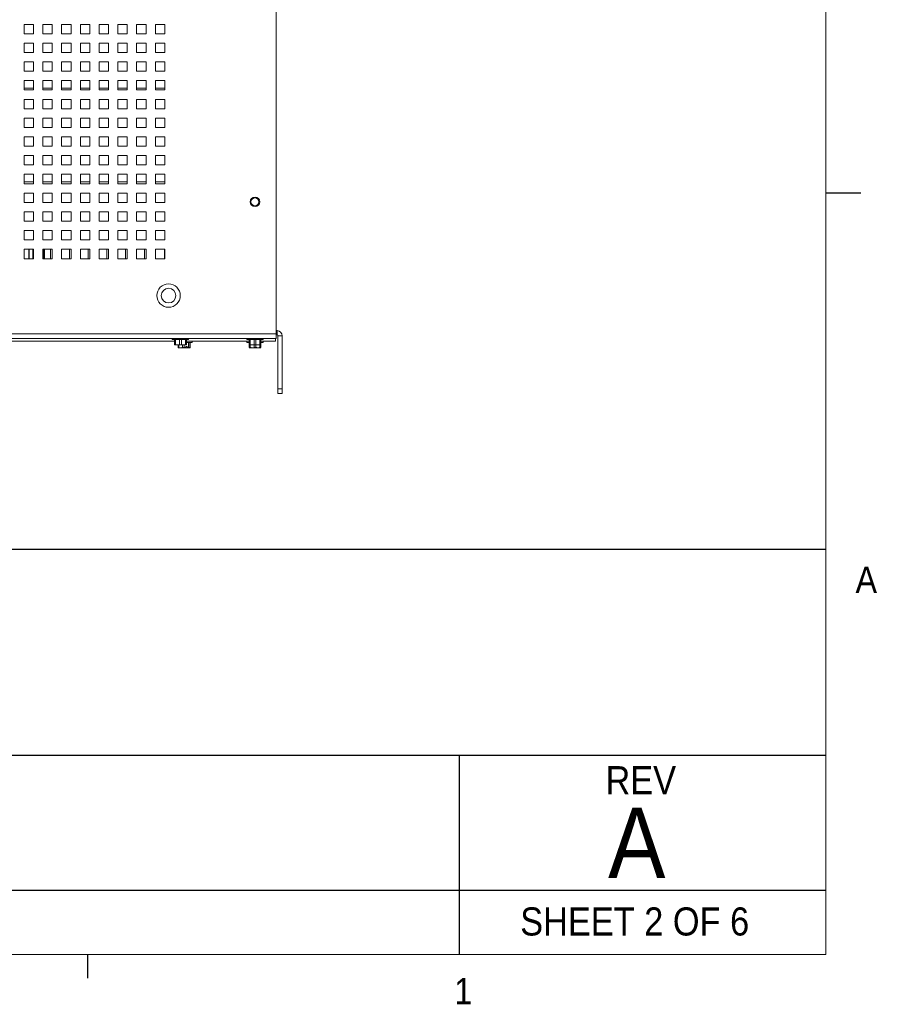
# Paper-space layout '2' of a CAD drawing. Header units: inches. Extents: x 1 to 109, y 1 to 85.
# Tile 34 of 71: x 93 to 109, y 1 to 19. Entities that reach past the tile are written whole.
import ezdxf

# ---------------------------------------------------------------- set-up
doc = ezdxf.new("R2010")
doc.units = ezdxf.units.IN
doc.header["$MEASUREMENT"] = 0
doc.layers.add('FORMAT', color=7, linetype='Continuous')
doc.styles.add('SLDTEXTSTYLE0', font='GOTHIC.TTF', dxfattribs={"width": 0.913})

psp = doc.layouts.new('2')

# ---------------------------------------------------------------- linework, layer by layer
at = {"color": 7, "linetype": 'Continuous', "lineweight": 15, "ltscale": 5}
for p, q in [((97.8419, 30.5968), (97.8419, 13.088)), ((93.5294, 18.5924), (93.3628, 18.5924)), ((93.3628, 18.5924), (93.3628, 18.4257)), ((93.5294, 18.4257), (93.5294, 18.5924)), ((93.8628, 18.5924), (93.6961, 18.5924)), ((93.6961, 18.5924), (93.6961, 18.4257)), ((93.8628, 18.4257), (93.8628, 18.5924)), ((94.1961, 18.5924), (94.0294, 18.5924)), ((94.0294, 18.5924), (94.0294, 18.4257)), ((94.1961, 18.4257), (94.1961, 18.5924)), ((94.5294, 18.5924), (94.3628, 18.5924)), ((94.3628, 18.5924), (94.3628, 18.4257)), ((94.5294, 18.4257), (94.5294, 18.5924)), ((94.8628, 18.5924), (94.6961, 18.5924)), ((94.6961, 18.5924), (94.6961, 18.4257)), ((94.8628, 18.4257), (94.8628, 18.5924)), ((95.1961, 18.5924), (95.0294, 18.5924)), ((95.0294, 18.5924), (95.0294, 18.4257)), ((95.1961, 18.4257), (95.1961, 18.5924)), ((95.5294, 18.5924), (95.3628, 18.5924)), ((95.3628, 18.5924), (95.3628, 18.4257)), ((95.5294, 18.4257), (95.5294, 18.5924)), ((95.8628, 18.5924), (95.6961, 18.5924)), ((95.6961, 18.5924), (95.6961, 18.4257)), ((95.8628, 18.4257), (95.8628, 18.5924)), ((93.3628, 18.4257), (93.5294, 18.4257)), ((93.6961, 18.4257), (93.8628, 18.4257)), ((94.0294, 18.4257), (94.1961, 18.4257)), ((94.3628, 18.4257), (94.5294, 18.4257)), ((94.6961, 18.4257), (94.8628, 18.4257)), ((95.0294, 18.4257), (95.1961, 18.4257)), ((95.3628, 18.4257), (95.5294, 18.4257)), ((95.6961, 18.4257), (95.8628, 18.4257)), ((93.5294, 18.2591), (93.3628, 18.2591)), ((93.3628, 18.2591), (93.3628, 18.0924)), ((93.5294, 18.0924), (93.5294, 18.2591)), ((93.8628, 18.2591), (93.6961, 18.2591)), ((93.6961, 18.2591), (93.6961, 18.0924)), ((93.8628, 18.0924), (93.8628, 18.2591)), ((94.1961, 18.2591), (94.0294, 18.2591)), ((94.0294, 18.2591), (94.0294, 18.0924)), ((94.1961, 18.0924), (94.1961, 18.2591)), ((94.5294, 18.2591), (94.3628, 18.2591)), ((94.3628, 18.2591), (94.3628, 18.0924)), ((94.5294, 18.0924), (94.5294, 18.2591)), ((94.8628, 18.2591), (94.6961, 18.2591)), ((94.6961, 18.2591), (94.6961, 18.0924)), ((94.8628, 18.0924), (94.8628, 18.2591)), ((95.1961, 18.2591), (95.0294, 18.2591)), ((95.0294, 18.2591), (95.0294, 18.0924)), ((95.1961, 18.0924), (95.1961, 18.2591)), ((95.5294, 18.2591), (95.3628, 18.2591)), ((95.3628, 18.2591), (95.3628, 18.0924)), ((95.5294, 18.0924), (95.5294, 18.2591)), ((95.8628, 18.2591), (95.6961, 18.2591)), ((95.6961, 18.2591), (95.6961, 18.0924)), ((95.8628, 18.0924), (95.8628, 18.2591)), ((93.3628, 18.0924), (93.5294, 18.0924)), ((93.6961, 18.0924), (93.8628, 18.0924)), ((94.0294, 18.0924), (94.1961, 18.0924)), ((94.3628, 18.0924), (94.5294, 18.0924)), ((94.6961, 18.0924), (94.8628, 18.0924)), ((95.0294, 18.0924), (95.1961, 18.0924)), ((95.3628, 18.0924), (95.5294, 18.0924)), ((95.6961, 18.0924), (95.8628, 18.0924)), ((93.5294, 17.9257), (93.3628, 17.9257)), ((93.3628, 17.9257), (93.3628, 17.7591)), ((93.5294, 17.7591), (93.5294, 17.9257)), ((93.8628, 17.9257), (93.6961, 17.9257)), ((93.6961, 17.9257), (93.6961, 17.7591)), ((93.8628, 17.7591), (93.8628, 17.9257)), ((94.1961, 17.9257), (94.0294, 17.9257)), ((94.0294, 17.9257), (94.0294, 17.7591)), ((94.1961, 17.7591), (94.1961, 17.9257)), ((94.5294, 17.9257), (94.3628, 17.9257)), ((94.3628, 17.9257), (94.3628, 17.7591)), ((94.5294, 17.7591), (94.5294, 17.9257)), ((94.8628, 17.9257), (94.6961, 17.9257)), ((94.6961, 17.9257), (94.6961, 17.7591)), ((94.8628, 17.7591), (94.8628, 17.9257)), ((95.1961, 17.9257), (95.0294, 17.9257)), ((95.0294, 17.9257), (95.0294, 17.7591)), ((95.1961, 17.7591), (95.1961, 17.9257)), ((95.5294, 17.9257), (95.3628, 17.9257)), ((95.3628, 17.9257), (95.3628, 17.7591)), ((95.5294, 17.7591), (95.5294, 17.9257)), ((95.8628, 17.9257), (95.6961, 17.9257)), ((95.6961, 17.9257), (95.6961, 17.7591)), ((95.8628, 17.7591), (95.8628, 17.9257)), ((93.3628, 17.7591), (93.5294, 17.7591)), ((93.6961, 17.7591), (93.8628, 17.7591)), ((94.0294, 17.7591), (94.1961, 17.7591)), ((94.3628, 17.7591), (94.5294, 17.7591)), ((94.6961, 17.7591), (94.8628, 17.7591)), ((95.0294, 17.7591), (95.1961, 17.7591)), ((95.3628, 17.7591), (95.5294, 17.7591)), ((95.6961, 17.7591), (95.8628, 17.7591)), ((93.5294, 17.5924), (93.3628, 17.5924)), ((93.3628, 17.5924), (93.3628, 17.4257)), ((93.5294, 17.4257), (93.5294, 17.5924)), ((93.8628, 17.5924), (93.6961, 17.5924)), ((93.6961, 17.5924), (93.6961, 17.4257)), ((93.8628, 17.4257), (93.8628, 17.5924)), ((94.1961, 17.5924), (94.0294, 17.5924)), ((94.0294, 17.5924), (94.0294, 17.4257)), ((94.1961, 17.4257), (94.1961, 17.5924)), ((94.5294, 17.5924), (94.3628, 17.5924)), ((94.3628, 17.5924), (94.3628, 17.4257)), ((94.5294, 17.4257), (94.5294, 17.5924)), ((94.8628, 17.5924), (94.6961, 17.5924)), ((94.6961, 17.5924), (94.6961, 17.4257)), ((94.8628, 17.4257), (94.8628, 17.5924)), ((95.1961, 17.5924), (95.0294, 17.5924)), ((95.0294, 17.5924), (95.0294, 17.4257)), ((95.1961, 17.4257), (95.1961, 17.5924)), ((95.5294, 17.5924), (95.3628, 17.5924)), ((95.3628, 17.5924), (95.3628, 17.4257)), ((95.5294, 17.4257), (95.5294, 17.5924)), ((95.8628, 17.5924), (95.6961, 17.5924)), ((95.6961, 17.5924), (95.6961, 17.4257)), ((95.8628, 17.4257), (95.8628, 17.5924)), ((93.3628, 17.4257), (93.5294, 17.4257)), ((93.6961, 17.4257), (93.8628, 17.4257)), ((94.0294, 17.4257), (94.1961, 17.4257)), ((94.3628, 17.4257), (94.5294, 17.4257)), ((94.6961, 17.4257), (94.8628, 17.4257)), ((95.0294, 17.4257), (95.1961, 17.4257)), ((95.3628, 17.4257), (95.5294, 17.4257)), ((95.6961, 17.4257), (95.8628, 17.4257)), ((93.5294, 17.2591), (93.3628, 17.2591)), ((93.3628, 17.2591), (93.3628, 17.0924)), ((93.5294, 17.0924), (93.5294, 17.2591)), ((93.8628, 17.2591), (93.6961, 17.2591)), ((93.6961, 17.2591), (93.6961, 17.0924)), ((93.8628, 17.0924), (93.8628, 17.2591)), ((94.1961, 17.2591), (94.0294, 17.2591)), ((94.0294, 17.2591), (94.0294, 17.0924)), ((94.1961, 17.0924), (94.1961, 17.2591)), ((94.5294, 17.2591), (94.3628, 17.2591)), ((94.3628, 17.2591), (94.3628, 17.0924)), ((94.5294, 17.0924), (94.5294, 17.2591)), ((94.8628, 17.2591), (94.6961, 17.2591)), ((94.6961, 17.2591), (94.6961, 17.0924)), ((94.8628, 17.0924), (94.8628, 17.2591)), ((95.1961, 17.2591), (95.0294, 17.2591)), ((95.0294, 17.2591), (95.0294, 17.0924)), ((95.1961, 17.0924), (95.1961, 17.2591)), ((95.5294, 17.2591), (95.3628, 17.2591)), ((95.3628, 17.2591), (95.3628, 17.0924)), ((95.5294, 17.0924), (95.5294, 17.2591)), ((95.8628, 17.2591), (95.6961, 17.2591)), ((95.6961, 17.2591), (95.6961, 17.0924)), ((95.8628, 17.0924), (95.8628, 17.2591)), ((93.3628, 17.0924), (93.5294, 17.0924)), ((93.6961, 17.0924), (93.8628, 17.0924)), ((94.0294, 17.0924), (94.1961, 17.0924)), ((94.3628, 17.0924), (94.5294, 17.0924)), ((94.6961, 17.0924), (94.8628, 17.0924)), ((95.0294, 17.0924), (95.1961, 17.0924)), ((95.3628, 17.0924), (95.5294, 17.0924)), ((95.6961, 17.0924), (95.8628, 17.0924)), ((93.5294, 16.9257), (93.3628, 16.9257)), ((93.3628, 16.9257), (93.3628, 16.7591)), ((93.5294, 16.7591), (93.5294, 16.9257)), ((93.8628, 16.9257), (93.6961, 16.9257)), ((93.6961, 16.9257), (93.6961, 16.7591)), ((93.8628, 16.7591), (93.8628, 16.9257)), ((94.1961, 16.9257), (94.0294, 16.9257)), ((94.0294, 16.9257), (94.0294, 16.7591)), ((94.1961, 16.7591), (94.1961, 16.9257)), ((94.5294, 16.9257), (94.3628, 16.9257)), ((94.3628, 16.9257), (94.3628, 16.7591)), ((94.5294, 16.7591), (94.5294, 16.9257)), ((94.8628, 16.9257), (94.6961, 16.9257)), ((94.6961, 16.9257), (94.6961, 16.7591)), ((94.8628, 16.7591), (94.8628, 16.9257)), ((95.1961, 16.9257), (95.0294, 16.9257)), ((95.0294, 16.9257), (95.0294, 16.7591)), ((95.1961, 16.7591), (95.1961, 16.9257)), ((95.5294, 16.9257), (95.3628, 16.9257)), ((95.3628, 16.9257), (95.3628, 16.7591)), ((95.5294, 16.7591), (95.5294, 16.9257)), ((95.8628, 16.9257), (95.6961, 16.9257)), ((95.6961, 16.9257), (95.6961, 16.7591)), ((95.8628, 16.7591), (95.8628, 16.9257)), ((93.3628, 16.7591), (93.5294, 16.7591)), ((93.6961, 16.7591), (93.8628, 16.7591)), ((94.0294, 16.7591), (94.1961, 16.7591)), ((94.3628, 16.7591), (94.5294, 16.7591)), ((94.6961, 16.7591), (94.8628, 16.7591)), ((95.0294, 16.7591), (95.1961, 16.7591)), ((95.3628, 16.7591), (95.5294, 16.7591)), ((95.6961, 16.7591), (95.8628, 16.7591)), ((93.5294, 16.5924), (93.3628, 16.5924)), ((93.3628, 16.5924), (93.3628, 16.4257)), ((93.5294, 16.4257), (93.5294, 16.5924)), ((93.8628, 16.5924), (93.6961, 16.5924)), ((93.6961, 16.5924), (93.6961, 16.4257)), ((93.8628, 16.4257), (93.8628, 16.5924)), ((94.1961, 16.5924), (94.0294, 16.5924)), ((94.0294, 16.5924), (94.0294, 16.4257)), ((94.1961, 16.4257), (94.1961, 16.5924)), ((94.5294, 16.5924), (94.3628, 16.5924)), ((94.3628, 16.5924), (94.3628, 16.4257)), ((94.5294, 16.4257), (94.5294, 16.5924)), ((94.8628, 16.5924), (94.6961, 16.5924)), ((94.6961, 16.5924), (94.6961, 16.4257)), ((94.8628, 16.4257), (94.8628, 16.5924)), ((95.1961, 16.5924), (95.0294, 16.5924)), ((95.0294, 16.5924), (95.0294, 16.4257)), ((95.1961, 16.4257), (95.1961, 16.5924)), ((95.5294, 16.5924), (95.3628, 16.5924)), ((95.3628, 16.5924), (95.3628, 16.4257)), ((95.5294, 16.4257), (95.5294, 16.5924)), ((95.8628, 16.5924), (95.6961, 16.5924)), ((95.6961, 16.5924), (95.6961, 16.4257)), ((95.8628, 16.4257), (95.8628, 16.5924)), ((93.3628, 16.4257), (93.5294, 16.4257)), ((93.6961, 16.4257), (93.8628, 16.4257)), ((94.0294, 16.4257), (94.1961, 16.4257)), ((94.3628, 16.4257), (94.5294, 16.4257)), ((94.6961, 16.4257), (94.8628, 16.4257)), ((95.0294, 16.4257), (95.1961, 16.4257)), ((95.3628, 16.4257), (95.5294, 16.4257)), ((95.6961, 16.4257), (95.8628, 16.4257)), ((93.5294, 16.2591), (93.3628, 16.2591)), ((93.3628, 16.2591), (93.3628, 16.0924)), ((93.5294, 16.0924), (93.5294, 16.2591)), ((93.8628, 16.2591), (93.6961, 16.2591)), ((93.6961, 16.2591), (93.6961, 16.0924)), ((93.8628, 16.0924), (93.8628, 16.2591)), ((94.1961, 16.2591), (94.0294, 16.2591)), ((94.0294, 16.2591), (94.0294, 16.0924)), ((94.1961, 16.0924), (94.1961, 16.2591)), ((94.5294, 16.2591), (94.3628, 16.2591)), ((94.3628, 16.2591), (94.3628, 16.0924)), ((94.5294, 16.0924), (94.5294, 16.2591)), ((94.8628, 16.2591), (94.6961, 16.2591)), ((94.6961, 16.2591), (94.6961, 16.0924)), ((94.8628, 16.0924), (94.8628, 16.2591)), ((95.1961, 16.2591), (95.0294, 16.2591)), ((95.0294, 16.2591), (95.0294, 16.0924)), ((95.1961, 16.0924), (95.1961, 16.2591)), ((95.5294, 16.2591), (95.3628, 16.2591)), ((95.3628, 16.2591), (95.3628, 16.0924)), ((95.5294, 16.0924), (95.5294, 16.2591)), ((95.8628, 16.2591), (95.6961, 16.2591)), ((95.6961, 16.2591), (95.6961, 16.0924)), ((95.8628, 16.0924), (95.8628, 16.2591)), ((93.3628, 16.0924), (93.5294, 16.0924)), ((93.6961, 16.0924), (93.8628, 16.0924)), ((94.0294, 16.0924), (94.1961, 16.0924)), ((94.3628, 16.0924), (94.5294, 16.0924)), ((94.6961, 16.0924), (94.8628, 16.0924)), ((95.0294, 16.0924), (95.1961, 16.0924)), ((95.3628, 16.0924), (95.5294, 16.0924)), ((95.6961, 16.0924), (95.8628, 16.0924)), ((93.5294, 15.9257), (93.3628, 15.9257)), ((93.3628, 15.9257), (93.3628, 15.7591)), ((93.5294, 15.7916), (93.3628, 15.7916)), ((93.3628, 15.7591), (93.5294, 15.7591)), ((93.5294, 15.7591), (93.5294, 15.9257)), ((93.8628, 15.9257), (93.6961, 15.9257)), ((93.6961, 15.9257), (93.6961, 15.7591)), ((93.8628, 15.7916), (93.6961, 15.7916)), ((93.6961, 15.7591), (93.8628, 15.7591)), ((93.8628, 15.7591), (93.8628, 15.9257)), ((94.1961, 15.9257), (94.0294, 15.9257)), ((94.0294, 15.9257), (94.0294, 15.7591)), ((94.1961, 15.7916), (94.0294, 15.7916)), ((94.0294, 15.7591), (94.1961, 15.7591)), ((94.1961, 15.7591), (94.1961, 15.9257)), ((94.5294, 15.9257), (94.3628, 15.9257)), ((94.3628, 15.9257), (94.3628, 15.7591)), ((94.5294, 15.7916), (94.3628, 15.7916)), ((94.3628, 15.7591), (94.5294, 15.7591)), ((94.5294, 15.7591), (94.5294, 15.9257)), ((94.8628, 15.9257), (94.6961, 15.9257)), ((94.6961, 15.9257), (94.6961, 15.7591)), ((94.8628, 15.7916), (94.6961, 15.7916)), ((94.6961, 15.7591), (94.8628, 15.7591)), ((94.8628, 15.7591), (94.8628, 15.9257)), ((95.1961, 15.9257), (95.0294, 15.9257)), ((95.0294, 15.9257), (95.0294, 15.7591)), ((95.1961, 15.7916), (95.0294, 15.7916)), ((95.0294, 15.7591), (95.1961, 15.7591)), ((95.1961, 15.7591), (95.1961, 15.9257)), ((95.5294, 15.9257), (95.3628, 15.9257)), ((95.3628, 15.9257), (95.3628, 15.7591)), ((95.5294, 15.7916), (95.3628, 15.7916)), ((95.3628, 15.7591), (95.5294, 15.7591)), ((95.5294, 15.7591), (95.5294, 15.9257)), ((95.8628, 15.9257), (95.6961, 15.9257)), ((95.6961, 15.9257), (95.6961, 15.7591)), ((95.8628, 15.7916), (95.6961, 15.7916)), ((95.6961, 15.7591), (95.8628, 15.7591)), ((95.8628, 15.7591), (95.8628, 15.9257)), ((93.5294, 15.5924), (93.3628, 15.5924)), ((93.3628, 15.5924), (93.3628, 15.4257)), ((93.5294, 15.4257), (93.5294, 15.5924)), ((93.8628, 15.5924), (93.6961, 15.5924)), ((93.6961, 15.5924), (93.6961, 15.4257)), ((93.8628, 15.4257), (93.8628, 15.5924)), ((94.1961, 15.5924), (94.0294, 15.5924)), ((94.0294, 15.5924), (94.0294, 15.4257)), ((94.1961, 15.4257), (94.1961, 15.5924)), ((94.5294, 15.5924), (94.3628, 15.5924)), ((94.3628, 15.5924), (94.3628, 15.4257)), ((94.5294, 15.4257), (94.5294, 15.5924)), ((94.8628, 15.5924), (94.6961, 15.5924)), ((94.6961, 15.5924), (94.6961, 15.4257)), ((94.8628, 15.4257), (94.8628, 15.5924)), ((95.1961, 15.5924), (95.0294, 15.5924)), ((95.0294, 15.5924), (95.0294, 15.4257)), ((95.1961, 15.4257), (95.1961, 15.5924)), ((95.5294, 15.5924), (95.3628, 15.5924)), ((95.3628, 15.5924), (95.3628, 15.4257)), ((95.5294, 15.4257), (95.5294, 15.5924)), ((95.8628, 15.5924), (95.6961, 15.5924)), ((95.6961, 15.5924), (95.6961, 15.4257)), ((95.8628, 15.4257), (95.8628, 15.5924)), ((93.3628, 15.4257), (93.5294, 15.4257)), ((93.6961, 15.4257), (93.8628, 15.4257)), ((94.0294, 15.4257), (94.1961, 15.4257)), ((94.3628, 15.4257), (94.5294, 15.4257)), ((94.6961, 15.4257), (94.8628, 15.4257)), ((95.0294, 15.4257), (95.1961, 15.4257)), ((95.3628, 15.4257), (95.5294, 15.4257)), ((95.6961, 15.4257), (95.8628, 15.4257)), ((93.5294, 15.2591), (93.3628, 15.2591)), ((93.3628, 15.2591), (93.3628, 15.0924)), ((93.5294, 15.0924), (93.5294, 15.2591)), ((93.8628, 15.2591), (93.6961, 15.2591)), ((93.6961, 15.2591), (93.6961, 15.0924)), ((93.8628, 15.0924), (93.8628, 15.2591)), ((94.1961, 15.2591), (94.0294, 15.2591)), ((94.0294, 15.2591), (94.0294, 15.0924)), ((94.1961, 15.0924), (94.1961, 15.2591)), ((94.5294, 15.2591), (94.3628, 15.2591)), ((94.3628, 15.2591), (94.3628, 15.0924)), ((94.5294, 15.0924), (94.5294, 15.2591)), ((94.8628, 15.2591), (94.6961, 15.2591)), ((94.6961, 15.2591), (94.6961, 15.0924)), ((94.8628, 15.0924), (94.8628, 15.2591)), ((95.1961, 15.2591), (95.0294, 15.2591)), ((95.0294, 15.2591), (95.0294, 15.0924)), ((95.1961, 15.0924), (95.1961, 15.2591)), ((95.5294, 15.2591), (95.3628, 15.2591)), ((95.3628, 15.2591), (95.3628, 15.0924)), ((95.5294, 15.0924), (95.5294, 15.2591)), ((95.8628, 15.2591), (95.6961, 15.2591)), ((95.6961, 15.2591), (95.6961, 15.0924)), ((95.8628, 15.0924), (95.8628, 15.2591)), ((93.3628, 15.0924), (93.5294, 15.0924)), ((93.6961, 15.0924), (93.8628, 15.0924)), ((94.0294, 15.0924), (94.1961, 15.0924)), ((94.3628, 15.0924), (94.5294, 15.0924)), ((94.6961, 15.0924), (94.8628, 15.0924)), ((95.0294, 15.0924), (95.1961, 15.0924)), ((95.3628, 15.0924), (95.5294, 15.0924)), ((95.6961, 15.0924), (95.8628, 15.0924)), ((93.5294, 14.9257), (93.3628, 14.9257)), ((93.3628, 14.9257), (93.3628, 14.7591)), ((93.5294, 14.7591), (93.5294, 14.9257)), ((93.8628, 14.9257), (93.6961, 14.9257)), ((93.6961, 14.9257), (93.6961, 14.7591)), ((93.8628, 14.7591), (93.8628, 14.9257)), ((94.1961, 14.9257), (94.0294, 14.9257)), ((94.0294, 14.9257), (94.0294, 14.7591)), ((94.1961, 14.7591), (94.1961, 14.9257)), ((94.5294, 14.9257), (94.3628, 14.9257)), ((94.3628, 14.9257), (94.3628, 14.7591)), ((94.5294, 14.7591), (94.5294, 14.9257)), ((94.8628, 14.9257), (94.6961, 14.9257)), ((94.6961, 14.9257), (94.6961, 14.7591)), ((94.8628, 14.7591), (94.8628, 14.9257)), ((95.1961, 14.9257), (95.0294, 14.9257)), ((95.0294, 14.9257), (95.0294, 14.7591)), ((95.1961, 14.7591), (95.1961, 14.9257)), ((95.5294, 14.9257), (95.3628, 14.9257)), ((95.3628, 14.9257), (95.3628, 14.7591)), ((95.5294, 14.7591), (95.5294, 14.9257)), ((95.8628, 14.9257), (95.6961, 14.9257)), ((95.6961, 14.9257), (95.6961, 14.7591)), ((95.8628, 14.7591), (95.8628, 14.9257)), ((93.3628, 14.7591), (93.5294, 14.7591)), ((93.6961, 14.7591), (93.8628, 14.7591)), ((94.0294, 14.7591), (94.1961, 14.7591)), ((94.3628, 14.7591), (94.5294, 14.7591)), ((94.6961, 14.7591), (94.8628, 14.7591)), ((95.0294, 14.7591), (95.1961, 14.7591)), ((95.3628, 14.7591), (95.5294, 14.7591)), ((95.6961, 14.7591), (95.8628, 14.7591)), ((93.5294, 14.5924), (93.3628, 14.5924)), ((93.3628, 14.5924), (93.3628, 14.4257)), ((93.4436, 14.5924), (93.4436, 14.4257)), ((93.5294, 14.4257), (93.5294, 14.5924)), ((93.8628, 14.5924), (93.6961, 14.5924)), ((93.6961, 14.5924), (93.6961, 14.4257)), ((93.7236, 14.4257), (93.7236, 14.5924)), ((93.8336, 14.5924), (93.8336, 14.4259)), ((93.8628, 14.4257), (93.8628, 14.5924)), ((94.1961, 14.5924), (94.0294, 14.5924)), ((94.0294, 14.5924), (94.0294, 14.4257)), ((94.1669, 14.5924), (94.1669, 14.4259)), ((94.1961, 14.4257), (94.1961, 14.5924)), ((94.5294, 14.5924), (94.3628, 14.5924)), ((94.3628, 14.5924), (94.3628, 14.4257)), ((94.5003, 14.5924), (94.5003, 14.4259)), ((94.5294, 14.4257), (94.5294, 14.5924)), ((94.8628, 14.5924), (94.6961, 14.5924)), ((94.6961, 14.5924), (94.6961, 14.4257)), ((94.8336, 14.5924), (94.8336, 14.4259)), ((94.8628, 14.4257), (94.8628, 14.5924)), ((95.1961, 14.5924), (95.0294, 14.5924)), ((95.0294, 14.5924), (95.0294, 14.4257)), ((95.1669, 14.5924), (95.1669, 14.4259)), ((95.1961, 14.4257), (95.1961, 14.5924)), ((95.5294, 14.5924), (95.3628, 14.5924)), ((95.3628, 14.5924), (95.3628, 14.4257)), ((95.5003, 14.5924), (95.5003, 14.4259)), ((95.5294, 14.4257), (95.5294, 14.5924)), ((95.8628, 14.5924), (95.6961, 14.5924)), ((95.6961, 14.5924), (95.6961, 14.4257)), ((95.8561, 14.5924), (95.8561, 14.4257)), ((95.8628, 14.4257), (95.8628, 14.5924)), ((93.3628, 14.4257), (93.5294, 14.4257)), ((93.6961, 14.4257), (93.8628, 14.4257)), ((93.8336, 14.4259), (93.8628, 14.4259)), ((94.0294, 14.4257), (94.1961, 14.4257)), ((94.1669, 14.4259), (94.1961, 14.4259)), ((94.3628, 14.4257), (94.5294, 14.4257)), ((94.5003, 14.4259), (94.5294, 14.4259)), ((94.6961, 14.4257), (94.8628, 14.4257)), ((94.8336, 14.4259), (94.8628, 14.4259)), ((95.0294, 14.4257), (95.1961, 14.4257)), ((95.1669, 14.4259), (95.1961, 14.4259)), ((95.3628, 14.4257), (95.5294, 14.4257)), ((95.5003, 14.4259), (95.5294, 14.4259)), ((95.6961, 14.4257), (95.8628, 14.4257)), ((97.8419, 13.1463), (97.8583, 13.1463)), ((97.8583, 13.1463), (97.8583, 13.0716)), ((84.6128, 13.0091), (97.8419, 13.0091)), ((84.6294, 13.088), (97.8419, 13.088)), ((90.9271, 12.9592), (96.0379, 12.9592)), ((95.9971, 13.0091), (95.9971, 12.9856)), ((95.9971, 12.9856), (96.2871, 12.9856)), ((96.0379, 12.8952), (96.0379, 12.9856)), ((96.0544, 12.9856), (96.0544, 12.8952)), ((96.1256, 12.8952), (96.1256, 12.9856)), ((96.1585, 12.9856), (96.1585, 12.8952)), ((96.2298, 12.8952), (96.2298, 12.9856)), ((96.2463, 12.9856), (96.2463, 12.8952)), ((96.2463, 12.9592), (97.3628, 12.9592)), ((96.2871, 12.9856), (96.2871, 13.0091)), ((96.3528, 12.9357), (96.3528, 12.9592)), ((97.3219, 13.0091), (97.3219, 12.9856)), ((97.3219, 12.9856), (97.6119, 12.9856)), ((97.3219, 12.9592), (97.3219, 12.9357)), ((97.3628, 12.8952), (97.3628, 12.9856)), ((97.3792, 12.9856), (97.3792, 12.8952)), ((97.4505, 12.8952), (97.4505, 12.9856)), ((97.4834, 12.9856), (97.4834, 12.8952)), ((97.5546, 12.8952), (97.5546, 12.9856)), ((97.5711, 12.9856), (97.5711, 12.8952)), ((97.5711, 12.9592), (97.8294, 12.9592)), ((97.6119, 12.9856), (97.6119, 13.0091)), ((97.6119, 12.9357), (97.6119, 12.9592)), ((97.8294, 12.9592), (97.8294, 13.0091)), ((97.8419, 13.088), (97.8419, 13.0091)), ((97.8419, 13.0716), (97.8583, 13.0716)), ((97.875, 13.0549), (97.9498, 13.0549)), ((97.875, 12.1132), (97.875, 13.0549)), ((97.9498, 12.1132), (97.9498, 13.0549)), ((96.0379, 12.8952), (96.0544, 12.8952)), ((96.0379, 12.8919), (96.0387, 12.8916)), ((96.09, 12.8916), (96.0387, 12.8916)), ((96.1942, 12.8916), (96.09, 12.8916)), ((96.0991, 12.8454), (96.0991, 12.8916)), ((96.0991, 12.8454), (96.1117, 12.8454)), ((96.1443, 12.8417), (96.1036, 12.8417)), ((96.1117, 12.8916), (96.1117, 12.8454)), ((96.1256, 12.8952), (96.1585, 12.8952)), ((96.2352, 12.8417), (96.1443, 12.8417)), ((96.1769, 12.8454), (96.1769, 12.8916)), ((96.1769, 12.8454), (96.2095, 12.8454)), ((96.2454, 12.8916), (96.1942, 12.8916)), ((96.2095, 12.8916), (96.2095, 12.8454)), ((96.2298, 12.8952), (96.2463, 12.8952)), ((96.2352, 12.8417), (96.2355, 12.8421)), ((96.2352, 12.8417), (96.2593, 12.8417)), ((96.2596, 12.8652), (96.2355, 12.8652)), ((96.2355, 12.8652), (96.2355, 12.8421)), ((96.2454, 12.8916), (96.2463, 12.8919)), ((96.2463, 12.9357), (96.3528, 12.9357)), ((96.2596, 12.8421), (96.2593, 12.8417)), ((96.2593, 12.8417), (96.311, 12.8417)), ((96.2596, 12.8652), (96.2596, 12.8421)), ((96.2856, 12.8454), (96.2856, 12.9357)), ((96.2856, 12.8454), (96.3056, 12.8454)), ((96.3056, 12.9357), (96.3056, 12.8454)), ((96.311, 12.8417), (96.3164, 12.8454)), ((96.3164, 12.8454), (96.3164, 12.9357)), ((97.3219, 12.9357), (97.3628, 12.9357)), ((97.3628, 12.8952), (97.3792, 12.8952)), ((97.3628, 12.8919), (97.3636, 12.8916)), ((97.3628, 12.8454), (97.3628, 12.888)), ((97.3628, 12.8454), (97.3792, 12.8454)), ((97.3628, 12.8421), (97.3636, 12.8417)), ((97.4148, 12.8916), (97.3636, 12.8916)), ((97.4148, 12.8417), (97.3636, 12.8417)), ((97.3792, 12.8916), (97.3792, 12.8454)), ((97.519, 12.8916), (97.4148, 12.8916)), ((97.519, 12.8417), (97.4148, 12.8417)), ((97.4505, 12.8952), (97.4834, 12.8952)), ((97.4505, 12.8454), (97.4505, 12.8916)), ((97.4505, 12.8454), (97.4834, 12.8454)), ((97.4834, 12.8916), (97.4834, 12.8454)), ((97.5703, 12.8916), (97.519, 12.8916)), ((97.5703, 12.8417), (97.519, 12.8417)), ((97.5546, 12.8952), (97.5711, 12.8952)), ((97.5546, 12.8454), (97.5546, 12.8916)), ((97.5546, 12.8454), (97.5711, 12.8454)), ((97.5703, 12.8916), (97.5711, 12.8919)), ((97.5703, 12.8417), (97.5711, 12.8421)), ((97.5711, 12.9357), (97.6119, 12.9357)), ((97.5711, 12.888), (97.5711, 12.8454)), ((97.875, 12.0299), (97.875, 12.1132)), ((97.875, 12.1132), (97.9498, 12.1132)), ((97.9498, 12.1132), (97.9498, 12.0299)), ((97.9498, 12.0299), (97.875, 12.0299))]:
    psp.add_line(p, q, dxfattribs=at)
at = {"color": 8, "linetype": 'Continuous', "lineweight": 15, "ltscale": 5}
for p, q in [((93.3628, 17.4582), (93.5294, 17.4582)), ((93.6961, 17.4582), (93.8628, 17.4582)), ((94.0294, 17.4582), (94.1961, 17.4582)), ((94.3628, 17.4582), (94.5294, 17.4582)), ((94.6961, 17.4582), (94.8628, 17.4582)), ((95.0294, 17.4582), (95.1961, 17.4582)), ((95.3628, 17.4582), (95.5294, 17.4582)), ((95.6961, 17.4582), (95.8628, 17.4582)), ((93.4519, 14.5924), (93.4519, 14.4257)), ((93.5175, 14.5924), (93.5175, 14.4257)), ((93.7153, 14.4257), (93.7153, 14.5924))]:
    psp.add_line(p, q, dxfattribs=at)
at = {"color": 7, "linetype": 'Continuous', "lineweight": 15, "ltscale": 25}
for centre, radius in [((97.4672, 15.4366), 0.0846), ((97.4661, 15.4366), 0.0705), ((95.9311, 13.7691), 0.2083), ((95.9308, 13.7689), 0.13)]:
    psp.add_circle(centre, radius, dxfattribs=at)
for radius in [0.0914, 0.0167]:
    psp.add_arc((97.8583, 13.0549), radius, 0, 90, dxfattribs=at)
at = {"color": 7, "linetype": 'Continuous', "lineweight": 15, "ltscale": 5}
for points, knots in [([(96.0544, 12.8952), (96.058, 12.8946), (96.0669, 12.8929), (96.0788, 12.8918), (96.087, 12.8916), (96.09, 12.8916)], [0, 0, 0, 0, 0.3113985, 0.7489146, 1, 1, 1, 1]), ([(96.09, 12.8916), (96.0945, 12.8917), (96.1042, 12.8919), (96.116, 12.8934), (96.1234, 12.8948), (96.1256, 12.8952)], [0, 0, 0, 0, 0.3737585, 0.811716, 1, 1, 1, 1]), ([(96.1045, 12.8417), (96.1038, 12.8418), (96.1023, 12.8421), (96.1005, 12.8436), (96.0994, 12.845), (96.0991, 12.8454)], [0, 0, 0, 0, 0.3737407, 0.811722, 1, 1, 1, 1]), ([(96.1117, 12.8454), (96.115, 12.8447), (96.1231, 12.8431), (96.134, 12.8419), (96.1415, 12.8418), (96.1443, 12.8417)], [0, 0, 0, 0, 0.3113846, 0.7489171, 1, 1, 1, 1]), ([(96.1443, 12.8417), (96.1484, 12.8418), (96.1572, 12.8421), (96.1681, 12.8436), (96.1749, 12.845), (96.1769, 12.8454)], [0, 0, 0, 0, 0.3737573, 0.8117255, 1, 1, 1, 1]), ([(96.1585, 12.8952), (96.1622, 12.8946), (96.171, 12.8929), (96.183, 12.8918), (96.1912, 12.8916), (96.1942, 12.8916)], [0, 0, 0, 0, 0.3113959, 0.7489126, 1, 1, 1, 1]), ([(96.1942, 12.8916), (96.1986, 12.8917), (96.2083, 12.8919), (96.2202, 12.8934), (96.2276, 12.8948), (96.2298, 12.8952)], [0, 0, 0, 0, 0.3737603, 0.8117217, 1, 1, 1, 1]), ([(96.2095, 12.8454), (96.2117, 12.845), (96.216, 12.8442), (96.2224, 12.8433), (96.229, 12.8426), (96.2333, 12.8423), (96.2355, 12.8421)], [0, 0, 0, 0, 0.24952829, 0.49924702, 0.74950883, 1, 1, 1, 1]), ([(96.2596, 12.8421), (96.2614, 12.8422), (96.265, 12.8425), (96.2704, 12.8431), (96.2758, 12.8438), (96.2809, 12.8445), (96.2841, 12.8451), (96.2856, 12.8454)], [0, 0, 0, 0, 0.207649, 0.4154124, 0.6235316, 0.8317555, 1, 1, 1, 1]), ([(96.3056, 12.8454), (96.3061, 12.8448), (96.3067, 12.844), (96.3076, 12.8432), (96.3088, 12.8423), (96.3099, 12.8418), (96.3108, 12.8417), (96.311, 12.8417)], [0, 0, 0, 0, 0.2491178, 0.3737776, 0.4982423, 0.8744461, 1, 1, 1, 1]), ([(97.3792, 12.8952), (97.3829, 12.8946), (97.3917, 12.8929), (97.4036, 12.8918), (97.4118, 12.8916), (97.4148, 12.8916)], [0, 0, 0, 0, 0.3113959, 0.7489121, 1, 1, 1, 1]), ([(97.3792, 12.8454), (97.3829, 12.8447), (97.3917, 12.8431), (97.4036, 12.8419), (97.4118, 12.8418), (97.4148, 12.8417)], [0, 0, 0, 0, 0.3113882, 0.7488929, 1, 1, 1, 1]), ([(97.4148, 12.8916), (97.4193, 12.8917), (97.429, 12.8919), (97.4409, 12.8934), (97.4483, 12.8948), (97.4505, 12.8952)], [0, 0, 0, 0, 0.3737585, 0.8117186, 1, 1, 1, 1]), ([(97.4148, 12.8417), (97.4193, 12.8418), (97.429, 12.8421), (97.4409, 12.8436), (97.4483, 12.845), (97.4505, 12.8454)], [0, 0, 0, 0, 0.3737551, 0.8117304, 1, 1, 1, 1]), ([(97.4834, 12.8952), (97.487, 12.8946), (97.4959, 12.8929), (97.5078, 12.8918), (97.516, 12.8916), (97.519, 12.8916)], [0, 0, 0, 0, 0.3113968, 0.7489113, 1, 1, 1, 1]), ([(97.4834, 12.8454), (97.487, 12.8447), (97.4959, 12.8431), (97.5078, 12.8419), (97.516, 12.8418), (97.519, 12.8417)], [0, 0, 0, 0, 0.3113956, 0.7489106, 1, 1, 1, 1]), ([(97.519, 12.8916), (97.5235, 12.8917), (97.5332, 12.8919), (97.545, 12.8934), (97.5524, 12.8948), (97.5546, 12.8952)], [0, 0, 0, 0, 0.3737613, 0.8117186, 1, 1, 1, 1]), ([(97.519, 12.8417), (97.5235, 12.8418), (97.5332, 12.8421), (97.545, 12.8436), (97.5524, 12.845), (97.5546, 12.8454)], [0, 0, 0, 0, 0.3737708, 0.8117344, 1, 1, 1, 1])]:
    psp.add_open_spline(points, degree=3, knots=knots, dxfattribs=at)
at = {"layer": 'FORMAT', "lineweight": 0, "ltscale": 5}
for q in [(107.6144, 83.303), (2.6144, 2.053)]:
    psp.add_line((107.6144, 2.053), q, dxfattribs=at)
at = {"layer": 'FORMAT', "ltscale": 5}
for p, q in [((107.6144, 15.598), (108.2394, 15.598)), ((77.3242, 9.2573), (107.6144, 9.2573)), ((77.3242, 5.5986), (107.6144, 5.5986)), ((101.0939, 5.5986), (101.0939, 2.053)), ((77.3242, 3.1936), (107.6144, 3.1936)), ((94.4894, 2.053), (94.4894, 1.629))]:
    psp.add_line(p, q, dxfattribs=at)

# ---------------------------------------------------------------- texts
at = {"layer": 'FORMAT', "color": 7, "ltscale": 5, "style": 'SLDTEXTSTYLE0'}
for s, insert, char_height, attachment_point in [('A', (108.1435, 8.9503), 0.4688, 1), ('REV', (103.6976, 5.4011), 0.5, 1), ('A', (104.2538, 4.6642), 1.25, 2), ('SHEET 2 OF 6', (104.2166, 2.8892), 0.5, 2), ('1', (101.0115, 1.6345), 0.4688, 1)]:
    psp.add_mtext(s, dxfattribs=dict(at, insert=insert, char_height=char_height, attachment_point=attachment_point))

doc.saveas('drawing.dxf')
